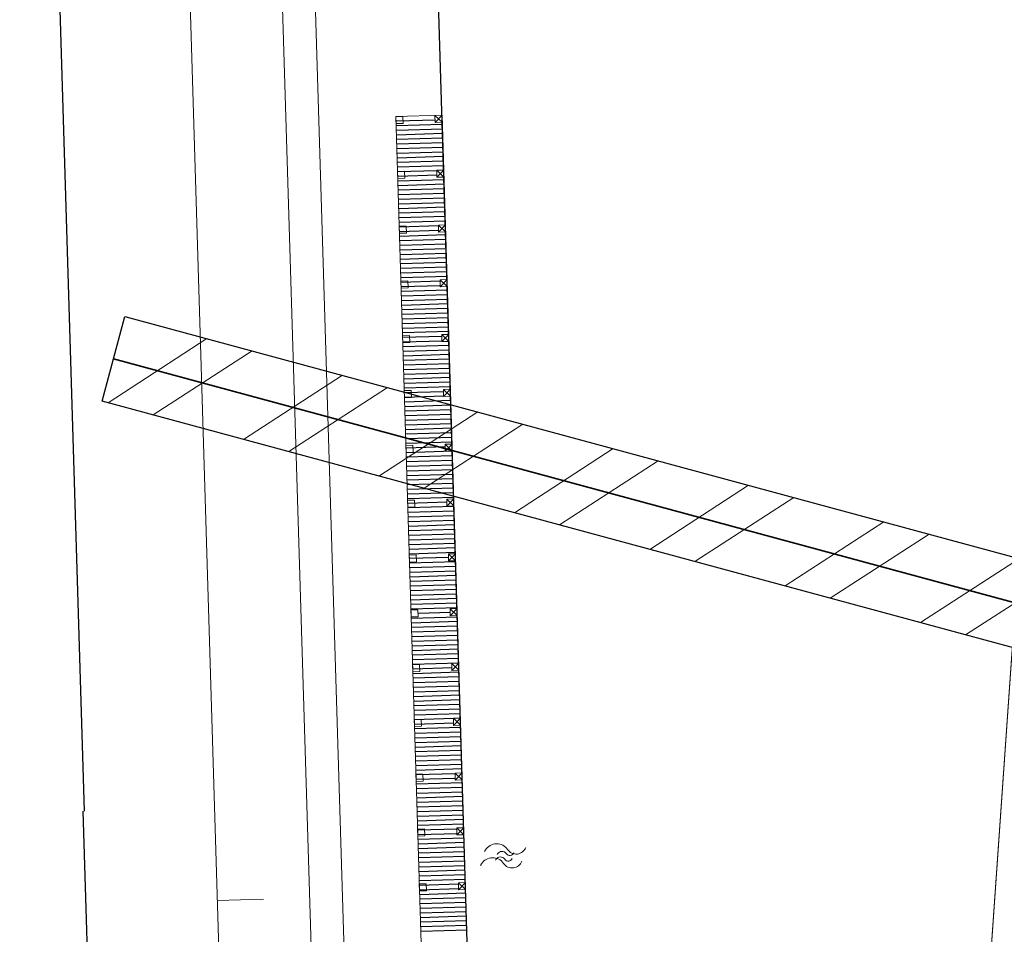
# Model space of a CAD drawing. Header units: metres. Extents: x 239845 to 242720, y 580286 to 584200.
# Tile 56 of 113: x 240064 to 240109, y 583759 to 583801. Entities that reach past the tile are written whole.
import ezdxf
from ezdxf.lldxf.tags import DXFTag

# ---------------------------------------------------------------- set-up
doc = ezdxf.new("R2010")
doc.units = ezdxf.units.M
for name, color, linetype, lineweight, true_color in [('B-WE-OG-TOPOGRAFIE-S', 9, 'Continuous', 9, 0x808080), ('B-WE-OG-TOPOGRAFIE-S @ 0.2', 9, 'Continuous', 9, 0x808080), ('B-WE-OG-TOPOGRAFIE-S @ 0.5', 9, 'Continuous', 9, 0x808080), ('B-WE-RI-PERSLEIDING-G', 9, 'RI-PERS-1', 35, 0x808080), ('GBKN', 9, 'Continuous', 0, 0x808080), ('N-WE-OG-ZONE_BELEMMERING-A', 1, 'Continuous', 18, 0xff0000)]:
    doc.layers.add(name, color=color, linetype=linetype, lineweight=lineweight, true_color=true_color)
for name, color, linetype in [('Meerstad  taludlijn-bodem', 8, 'Continuous'), ('Pr- Arcering hout', 9, 'Continuous'), ('WG-nw-vh-materiaalscheiding', 7, 'Continuous')]:
    doc.layers.add(name, color=color, linetype=linetype)
doc.layers.add('Ondergrond Meerstad Kunstwerken', color=1, linetype='Continuous', lineweight=0)
doc.layers.add('ZONE', color=7, linetype='Continuous', true_color=0xfa0000)
doc.styles.add('NLCS-ISO-T25', font='NLCS-ISO.ttf', dxfattribs={"height": 2.5})
tags = doc.linetypes.add('RI-PERS-1', pattern='A,10,-6.25,["P",NLCS-ISO-T25,S=2.5,R=0,X=0,Y=-2.575],-8.75,20,-6,[4,N381 K&L.SHX,S=2,R=90,X=0,Y=-5],-9,10', length=70).pattern_tags.tags
tags[6] = DXFTag(74, 10)

# ---------------------------------------------------------------- blocks, each defined once
blk = doc.blocks.new('SOG-TOPOGRAFIE_WATER-SO')
at = {"flags": 128}
for points in [[(-1.912, 0.46), (-1.825, 0.599, -0.538831), (0.184, 0.634, 0.605168), (1.859, 0.832, -4.035705)], [(-2.28, -0.808), (-2.192, -0.67, -0.538831), (-0.184, -0.634, 0.605168), (1.492, -0.436, -4.035705)]]:
    blk.add_lwpolyline(points, format="xyb", dxfattribs=at)
blk = doc.blocks.new('*U184')
at = {"layer": 'B-WE-OG-TOPOGRAFIE-S @ 0.2', "xscale": 0.2, "yscale": 0.2, "zscale": 0.2}
blk.add_blockref('SOG-TOPOGRAFIE_WATER-SO', (240086.319, 583762.429), dxfattribs=at)
at = {"layer": 'B-WE-OG-TOPOGRAFIE-S @ 0.5', "xscale": 0.5, "yscale": 0.5, "zscale": 0.5}
blk.add_blockref('SOG-TOPOGRAFIE_WATER-SO', (240086.319, 583762.429), dxfattribs=at)

msp = doc.modelspace()

# ---------------------------------------------------------------- hatches: boundary and pattern name
at = {"layer": 'N-WE-OG-ZONE_BELEMMERING-A'}
h = msp.add_hatch(dxfattribs=at)
h.set_pattern_fill('ANSI32', color=256, angle=168)
h.set_pattern_definition([(213, (0, 0), (2.593843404, -3.99416858), []), (213, (-2.196, 0.467), (2.593843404, -3.99416858), [])])
h.paths.add_polyline_path([(240067.929, 583783.193), (240068.974, 583787.054), (240158.668, 583762.761), (240157.622, 583758.9)])

# ---------------------------------------------------------------- linework, layer by layer
at = {"layer": 'B-WE-RI-PERSLEIDING-G', "ltscale": 0.15, "flags": 128}
msp.add_lwpolyline([(240068.451, 583785.123), (240158.145, 583760.831)], dxfattribs=at)
at = {"layer": 'GBKN'}
msp.add_line((240073.194, 583760.424), (240075.291, 583760.488), dxfattribs=at)
at = {"layer": 'GBKN', "flags": 128}
msp.add_lwpolyline([(239945.146, 583951.977), (240018.814, 583952.237), (240027.206, 583938.346), (240047.772, 583886.755, 0.178176), (240051.907, 583882.112), (240069.782, 583872.421), (240069.782, 583872.421), (240070.582, 583846.138), (240071.059, 583830.45), (240073.624, 583746.155), (240073.624, 583746.155), (240077.416, 583734.115)], format="xyb", dxfattribs=at)
for points in [[(240080.763, 583883.087), (240084.871, 583748.06), (240089.371, 583733.77)], [(240104.247, 583733.609), (240107.246, 583742.13), (240107.353, 583742.538), (240113.507, 583830.486)], [(240107.568, 583745.62), (240113.507, 583830.486)], [(240075.305, 583829.01), (240077.804, 583746.863), (240081.888, 583733.895)], [(240083.469, 583733.868), (240079.297, 583747.116), (240076.809, 583828.905)]]:
    msp.add_lwpolyline(points, dxfattribs=at)
at = {"layer": 'Meerstad  taludlijn-bodem', "flags": 128}
msp.add_lwpolyline([(239985.662, 583952.919), (240001.721, 583954.09), (240025.57, 583954.097), (240027.526, 583954.064), (240029.479, 583953.952), (240031.425, 583953.76), (240033.362, 583953.488), (240033.378, 583953.486), (240034.313, 583953.274), (240035.228, 583952.986), (240036.115, 583952.622), (240036.969, 583952.186), (240037.784, 583951.752), (240038.553, 583951.341), (240039.272, 583950.907), (240039.936, 583950.506), (240040.54, 583950.05), (240041.08, 583949.546), (240042.146, 583948.295), (240080.763, 583883.087), (240084.871, 583748.06), (240093.299, 583721.299), (240093.232, 583717.354)], dxfattribs=at)
at = {"layer": 'Ondergrond Meerstad Kunstwerken'}
for p, q in [((240083.104, 583796.215), (240083.434, 583795.905)), ((240083.424, 583796.225), (240083.114, 583795.895)), ((240083.18, 583793.716), (240083.51, 583793.406)), ((240083.5, 583793.726), (240083.19, 583793.396)), ((240083.256, 583791.217), (240083.586, 583790.907)), ((240083.576, 583791.227), (240083.266, 583790.897)), ((240083.332, 583788.718), (240083.662, 583788.408)), ((240083.652, 583788.728), (240083.342, 583788.399)), ((240083.408, 583786.22), (240083.738, 583785.909)), ((240083.728, 583786.229), (240083.418, 583785.9)), ((240083.484, 583783.721), (240083.814, 583783.411)), ((240083.804, 583783.73), (240083.494, 583783.401)), ((240083.56, 583781.222), (240083.89, 583780.912)), ((240083.88, 583781.232), (240083.57, 583780.902)), ((240083.637, 583778.723), (240083.966, 583778.413)), ((240083.956, 583778.733), (240083.646, 583778.403)), ((240083.713, 583776.224), (240084.042, 583775.914)), ((240084.032, 583776.234), (240083.722, 583775.904)), ((240083.789, 583773.725), (240084.118, 583773.415)), ((240084.108, 583773.735), (240083.798, 583773.405)), ((240083.865, 583771.226), (240084.194, 583770.916)), ((240084.184, 583771.236), (240083.874, 583770.907)), ((240083.941, 583768.728), (240084.27, 583768.418)), ((240084.26, 583768.737), (240083.95, 583768.408)), ((240084.017, 583766.229), (240084.346, 583765.919)), ((240084.336, 583766.239), (240084.026, 583765.909)), ((240084.093, 583763.73), (240084.422, 583763.42)), ((240084.412, 583763.74), (240084.102, 583763.41)), ((240084.169, 583761.231), (240084.498, 583760.921)), ((240084.489, 583761.241), (240084.178, 583760.911))]:
    msp.add_line(p, q, dxfattribs=at)
for points in [[(240088.523, 583734.598), (240086.309, 583734.634), (240082.864, 583745.574), (240081.325, 583796.161), (240083.424, 583796.225), (240084.954, 583745.928), (240088.523, 583734.598)], [(240081.655, 583795.851), (240081.335, 583795.841), (240081.325, 583796.161), (240081.645, 583796.171)], [(240083.434, 583795.905), (240083.114, 583795.895), (240083.104, 583796.215), (240083.424, 583796.225)], [(240083.51, 583793.406), (240083.19, 583793.396), (240083.18, 583793.716), (240083.5, 583793.726)], [(240081.731, 583793.352), (240081.411, 583793.342), (240081.401, 583793.662), (240081.721, 583793.672)], [(240081.807, 583790.853), (240081.487, 583790.843), (240081.477, 583791.163), (240081.797, 583791.173)], [(240083.586, 583790.907), (240083.266, 583790.897), (240083.256, 583791.217), (240083.576, 583791.227)], [(240081.883, 583788.354), (240081.563, 583788.344), (240081.553, 583788.664), (240081.873, 583788.674)], [(240083.662, 583788.408), (240083.342, 583788.399), (240083.332, 583788.718), (240083.652, 583788.728)], [(240081.959, 583785.855), (240081.639, 583785.846), (240081.629, 583786.165), (240081.949, 583786.175)], [(240083.738, 583785.909), (240083.418, 583785.9), (240083.408, 583786.22), (240083.728, 583786.229)], [(240082.035, 583783.356), (240081.715, 583783.347), (240081.705, 583783.667), (240082.025, 583783.676)], [(240083.814, 583783.411), (240083.494, 583783.401), (240083.484, 583783.721), (240083.804, 583783.73)], [(240082.111, 583780.858), (240081.791, 583780.848), (240081.781, 583781.168), (240082.101, 583781.177)], [(240083.89, 583780.912), (240083.57, 583780.902), (240083.56, 583781.222), (240083.88, 583781.232)], [(240082.187, 583778.359), (240081.867, 583778.349), (240081.857, 583778.669), (240082.177, 583778.679)], [(240083.966, 583778.413), (240083.646, 583778.403), (240083.637, 583778.723), (240083.956, 583778.733)], [(240084.042, 583775.914), (240083.722, 583775.904), (240083.713, 583776.224), (240084.032, 583776.234)], [(240082.263, 583775.86), (240081.943, 583775.85), (240081.933, 583776.17), (240082.253, 583776.18)], [(240082.339, 583773.361), (240082.019, 583773.351), (240082.009, 583773.671), (240082.329, 583773.681)], [(240084.118, 583773.415), (240083.798, 583773.405), (240083.789, 583773.725), (240084.108, 583773.735)], [(240082.415, 583770.862), (240082.095, 583770.852), (240082.085, 583771.172), (240082.405, 583771.182)], [(240084.194, 583770.916), (240083.874, 583770.907), (240083.865, 583771.226), (240084.184, 583771.236)], [(240082.491, 583768.363), (240082.171, 583768.354), (240082.161, 583768.674), (240082.481, 583768.683)], [(240084.27, 583768.418), (240083.95, 583768.408), (240083.941, 583768.728), (240084.26, 583768.737)], [(240082.567, 583765.865), (240082.247, 583765.855), (240082.237, 583766.175), (240082.557, 583766.184)], [(240084.346, 583765.919), (240084.026, 583765.909), (240084.017, 583766.229), (240084.336, 583766.239)], [(240082.643, 583763.366), (240082.323, 583763.356), (240082.313, 583763.676), (240082.633, 583763.686)], [(240084.422, 583763.42), (240084.102, 583763.41), (240084.093, 583763.73), (240084.412, 583763.74)], [(240082.719, 583760.867), (240082.399, 583760.857), (240082.389, 583761.177), (240082.709, 583761.187)], [(240084.498, 583760.921), (240084.178, 583760.911), (240084.169, 583761.231), (240084.489, 583761.241)]]:
    msp.add_lwpolyline(points, close=True, dxfattribs=at)
at = {"layer": 'Pr- Arcering hout'}
for p, q in [((240083.122, 583796.004), (240081.343, 583795.95)), ((240083.449, 583795.804), (240081.35, 583795.74)), ((240083.455, 583795.594), (240081.356, 583795.53)), ((240083.461, 583795.384), (240081.362, 583795.32)), ((240083.468, 583795.174), (240081.369, 583795.11)), ((240083.474, 583794.964), (240081.375, 583794.901)), ((240083.481, 583794.755), (240081.382, 583794.691)), ((240083.487, 583794.545), (240081.388, 583794.481)), ((240083.493, 583794.335), (240081.394, 583794.271)), ((240083.5, 583794.125), (240081.401, 583794.061)), ((240083.506, 583793.915), (240081.407, 583793.851)), ((240083.193, 583793.695), (240081.414, 583793.641)), ((240083.199, 583793.485), (240081.42, 583793.431)), ((240083.525, 583793.285), (240081.426, 583793.221)), ((240083.532, 583793.075), (240081.433, 583793.011)), ((240083.538, 583792.865), (240081.439, 583792.802)), ((240083.544, 583792.655), (240081.445, 583792.592)), ((240083.551, 583792.446), (240081.452, 583792.382)), ((240083.557, 583792.236), (240081.458, 583792.172)), ((240083.564, 583792.026), (240081.465, 583791.962)), ((240083.57, 583791.816), (240081.471, 583791.752)), ((240083.576, 583791.606), (240081.477, 583791.542)), ((240083.583, 583791.396), (240081.484, 583791.332)), ((240083.269, 583791.176), (240081.49, 583791.122)), ((240083.276, 583790.967), (240081.497, 583790.912)), ((240083.602, 583790.766), (240081.503, 583790.702)), ((240083.608, 583790.556), (240081.509, 583790.493)), ((240083.615, 583790.347), (240081.516, 583790.283)), ((240083.621, 583790.137), (240081.522, 583790.073)), ((240083.627, 583789.927), (240081.528, 583789.863)), ((240083.634, 583789.717), (240081.535, 583789.653)), ((240083.64, 583789.507), (240081.541, 583789.443)), ((240083.647, 583789.297), (240081.548, 583789.233)), ((240083.653, 583789.087), (240081.554, 583789.023)), ((240083.659, 583788.877), (240081.56, 583788.813)), ((240083.346, 583788.658), (240081.567, 583788.603)), ((240083.352, 583788.448), (240081.573, 583788.394)), ((240083.679, 583788.248), (240081.58, 583788.184)), ((240083.685, 583788.038), (240081.586, 583787.974)), ((240083.691, 583787.828), (240081.592, 583787.764)), ((240083.698, 583787.618), (240081.599, 583787.554)), ((240083.704, 583787.408), (240081.605, 583787.344)), ((240083.711, 583787.198), (240081.611, 583787.134)), ((240083.717, 583786.988), (240081.618, 583786.924)), ((240083.723, 583786.778), (240081.624, 583786.714)), ((240083.73, 583786.568), (240081.631, 583786.504)), ((240083.736, 583786.358), (240081.637, 583786.295)), ((240083.423, 583786.139), (240081.643, 583786.085)), ((240083.429, 583785.929), (240081.65, 583785.875)), ((240083.755, 583785.729), (240081.656, 583785.665)), ((240083.762, 583785.519), (240081.663, 583785.455)), ((240083.768, 583785.309), (240081.669, 583785.245)), ((240083.774, 583785.099), (240081.675, 583785.035)), ((240083.781, 583784.889), (240081.682, 583784.825)), ((240083.787, 583784.679), (240081.688, 583784.615)), ((240083.794, 583784.469), (240081.694, 583784.405)), ((240083.8, 583784.259), (240081.701, 583784.196)), ((240083.806, 583784.049), (240081.707, 583783.986)), ((240083.813, 583783.84), (240081.714, 583783.776)), ((240083.499, 583783.62), (240081.72, 583783.566)), ((240083.506, 583783.41), (240081.726, 583783.356)), ((240083.832, 583783.21), (240081.733, 583783.146)), ((240083.838, 583783), (240081.739, 583782.936)), ((240083.845, 583782.79), (240081.746, 583782.726)), ((240083.851, 583782.58), (240081.752, 583782.516)), ((240083.857, 583782.37), (240081.758, 583782.306)), ((240083.864, 583782.16), (240081.765, 583782.096)), ((240083.87, 583781.95), (240081.771, 583781.887)), ((240083.877, 583781.741), (240081.778, 583781.677)), ((240083.883, 583781.531), (240081.784, 583781.467)), ((240083.889, 583781.321), (240081.79, 583781.257)), ((240083.576, 583781.101), (240081.797, 583781.047)), ((240083.902, 583780.901), (240081.803, 583780.837)), ((240083.908, 583780.691), (240081.809, 583780.627)), ((240083.915, 583780.481), (240081.816, 583780.417)), ((240083.921, 583780.271), (240081.822, 583780.207)), ((240083.928, 583780.061), (240081.829, 583779.997)), ((240083.934, 583779.851), (240081.835, 583779.788)), ((240083.94, 583779.641), (240081.841, 583779.578)), ((240083.947, 583779.432), (240081.848, 583779.368)), ((240083.953, 583779.222), (240081.854, 583779.158)), ((240083.96, 583779.012), (240081.861, 583778.948)), ((240083.966, 583778.802), (240081.867, 583778.738)), ((240083.652, 583778.582), (240081.873, 583778.528)), ((240083.979, 583778.382), (240081.88, 583778.318)), ((240083.985, 583778.172), (240081.886, 583778.108)), ((240083.991, 583777.962), (240081.892, 583777.898)), ((240083.998, 583777.752), (240081.899, 583777.689)), ((240084.004, 583777.542), (240081.905, 583777.479)), ((240084.011, 583777.333), (240081.912, 583777.269)), ((240084.017, 583777.123), (240081.918, 583777.059)), ((240084.023, 583776.913), (240081.924, 583776.849)), ((240084.03, 583776.703), (240081.931, 583776.639)), ((240084.036, 583776.493), (240081.937, 583776.429)), ((240084.043, 583776.283), (240081.944, 583776.219)), ((240083.729, 583776.063), (240081.95, 583776.009)), ((240084.055, 583775.863), (240081.956, 583775.799)), ((240084.062, 583775.653), (240081.963, 583775.589)), ((240084.068, 583775.443), (240081.969, 583775.38)), ((240084.074, 583775.234), (240081.975, 583775.17)), ((240084.081, 583775.024), (240081.982, 583774.96)), ((240084.087, 583774.814), (240081.988, 583774.75)), ((240084.094, 583774.604), (240081.995, 583774.54)), ((240084.1, 583774.394), (240082.001, 583774.33)), ((240084.106, 583774.184), (240082.007, 583774.12)), ((240084.113, 583773.974), (240082.014, 583773.91)), ((240084.119, 583773.764), (240082.02, 583773.7)), ((240083.806, 583773.545), (240082.346, 583773.5)), ((240084.132, 583773.344), (240082.033, 583773.281)), ((240084.138, 583773.135), (240082.039, 583773.071)), ((240084.145, 583772.925), (240082.046, 583772.861)), ((240084.151, 583772.715), (240082.052, 583772.651)), ((240084.157, 583772.505), (240082.058, 583772.441)), ((240084.164, 583772.295), (240082.065, 583772.231)), ((240084.17, 583772.085), (240082.071, 583772.021)), ((240084.177, 583771.875), (240082.078, 583771.811)), ((240084.183, 583771.665), (240082.084, 583771.601)), ((240084.189, 583771.455), (240082.09, 583771.391)), ((240084.196, 583771.245), (240082.097, 583771.182)), ((240083.882, 583771.026), (240082.103, 583770.972)), ((240084.209, 583770.826), (240082.11, 583770.762)), ((240084.215, 583770.616), (240082.116, 583770.552)), ((240084.221, 583770.406), (240082.122, 583770.342)), ((240084.228, 583770.196), (240082.129, 583770.132)), ((240084.234, 583769.986), (240082.135, 583769.922)), ((240084.241, 583769.776), (240082.141, 583769.712)), ((240084.247, 583769.566), (240082.148, 583769.502)), ((240084.253, 583769.356), (240082.154, 583769.292)), ((240084.26, 583769.146), (240082.161, 583769.082)), ((240084.266, 583768.936), (240082.167, 583768.873)), ((240083.953, 583768.717), (240082.173, 583768.663)), ((240083.959, 583768.507), (240082.18, 583768.453)), ((240084.285, 583768.307), (240082.186, 583768.243)), ((240084.292, 583768.097), (240082.193, 583768.033)), ((240084.298, 583767.887), (240082.199, 583767.823)), ((240084.304, 583767.677), (240082.205, 583767.613)), ((240084.311, 583767.467), (240082.212, 583767.403)), ((240084.317, 583767.257), (240082.218, 583767.193)), ((240084.324, 583767.047), (240082.224, 583766.983)), ((240084.33, 583766.837), (240082.231, 583766.774)), ((240084.336, 583766.628), (240082.237, 583766.564)), ((240084.343, 583766.418), (240082.244, 583766.354)), ((240084.029, 583766.198), (240082.25, 583766.144)), ((240084.036, 583765.988), (240082.256, 583765.934)), ((240084.362, 583765.788), (240082.263, 583765.724)), ((240084.368, 583765.578), (240082.269, 583765.514)), ((240084.375, 583765.368), (240082.276, 583765.304)), ((240084.381, 583765.158), (240082.282, 583765.094)), ((240084.387, 583764.948), (240082.288, 583764.884)), ((240084.394, 583764.738), (240082.295, 583764.675)), ((240084.4, 583764.528), (240082.301, 583764.465)), ((240084.407, 583764.319), (240082.308, 583764.255)), ((240084.413, 583764.109), (240082.314, 583764.045)), ((240084.419, 583763.899), (240082.32, 583763.835)), ((240084.106, 583763.679), (240082.327, 583763.625)), ((240084.112, 583763.469), (240082.333, 583763.415)), ((240084.438, 583763.269), (240082.339, 583763.205)), ((240084.445, 583763.059), (240082.346, 583762.995)), ((240084.451, 583762.849), (240082.352, 583762.785)), ((240084.458, 583762.639), (240082.359, 583762.576)), ((240084.464, 583762.429), (240082.365, 583762.366)), ((240084.47, 583762.22), (240082.371, 583762.156)), ((240084.477, 583762.01), (240082.378, 583761.946)), ((240084.483, 583761.8), (240082.384, 583761.736)), ((240084.49, 583761.59), (240082.391, 583761.526)), ((240084.496, 583761.38), (240082.397, 583761.316)), ((240084.182, 583761.16), (240082.403, 583761.106)), ((240084.189, 583760.95), (240082.41, 583760.896)), ((240084.515, 583760.75), (240082.416, 583760.686)), ((240084.521, 583760.54), (240082.422, 583760.476)), ((240084.528, 583760.33), (240082.429, 583760.267)), ((240084.534, 583760.121), (240082.435, 583760.057)), ((240084.541, 583759.911), (240082.442, 583759.847)), ((240084.547, 583759.701), (240082.448, 583759.637)), ((240084.553, 583759.491), (240082.454, 583759.427)), ((240084.56, 583759.281), (240082.461, 583759.217)), ((240084.566, 583759.071), (240082.467, 583759.007))]:
    msp.add_line(p, q, dxfattribs=at)
at = {"layer": 'WG-nw-vh-materiaalscheiding'}
for points in [[(240067.126, 583764.502), (240065.309, 583824.589, 0.40539), (240059.262, 583830.456), (240044.966, 583830.456, -0.35667), (240039.135, 583835.222), (240027.861, 583890.732, 0.35667), (240021.932, 583895.578), (239929.964, 583895.578)], [(240073.032, 583734.477, -0.307323), (240067.763, 583741.756), (240067.076, 583764.501)]]:
    msp.add_lwpolyline(points, format="xyb", dxfattribs=at)
at = {"layer": 'ZONE', "flags": 128}
msp.add_lwpolyline([(240067.929, 583783.193), (240068.974, 583787.054), (240158.668, 583762.761), (240157.622, 583758.9)], close=True, dxfattribs=at)

# ---------------------------------------------------------------- block references
at = {"layer": 'B-WE-OG-TOPOGRAFIE-S'}
msp.add_blockref('*U184', (0, 0), dxfattribs=at)

doc.saveas('drawing.dxf')
